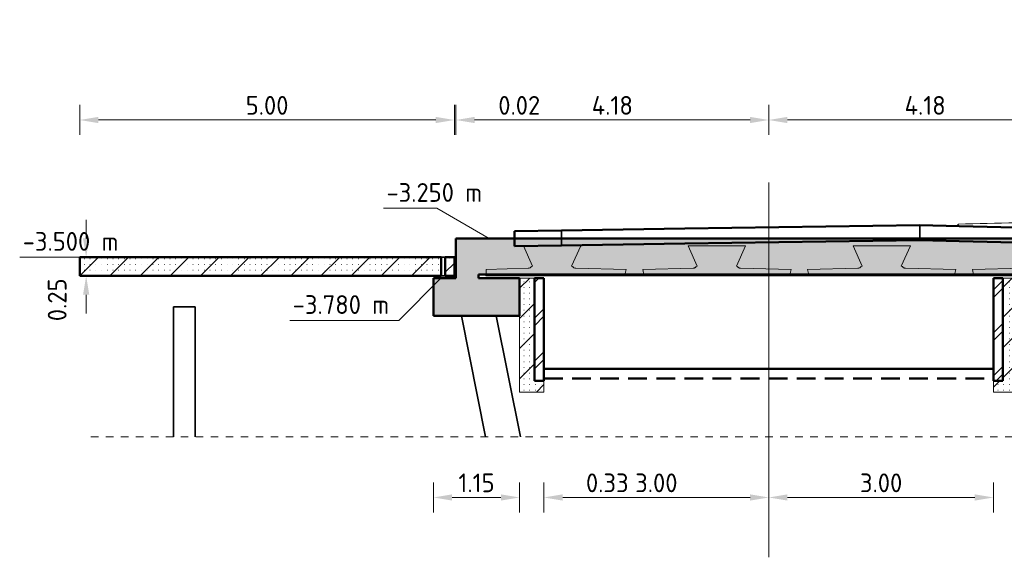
# Model space of a CAD drawing. Header units: metres. Extents: x 115954 to 115994, y 477007 to 477166.
# Tile 11 of 20: x 115961 to 115974, y 477105 to 477112. Entities that reach past the tile are written whole.
import ezdxf

# ---------------------------------------------------------------- set-up
doc = ezdxf.new("R2010")
doc.units = ezdxf.units.M
for name, pattern in [('DASHED2', [0.375, 0.25, -0.125]), ('XX-AFBREEK', [7, 4, -1, 1, -1]), ('XX-CENTER', [8, 5, -1, 1, -1])]:
    doc.linetypes.add(name, pattern=pattern)
doc.layers.get('Defpoints').update_dxf_attribs({"lineweight": 25})
for name, color, linetype, lineweight in [('G_IMPT', 8, 'Continuous', 18), ('N-CO-BC-BETONVORM-AD', 252, 'Continuous', 18), ('N-CO-BC-BETONVORM-AD-1', 252, 'Continuous', 35), ('N-CO-BC-BETONVORM-G', 50, 'Continuous', 13), ('N-CO-BC-BETONVORM-G-1', 50, 'Continuous', 18), ('N-CO-BC-BETONVORM-G-2', 50, 'Continuous', 35), ('N-CO-BC-BETONVORM-GD', 90, 'Continuous', 18), ('N-CO-BC-BETONVORM-GD-1', 90, 'Continuous', 50), ('N-WE-GW-WATERGANG_WATERLIJN-GD', 150, 'Continuous', 50), ('X-XX-AL-AFBREEKLIJN-G', 7, 'XX-AFBREEK', 18), ('X-XX-AL-CONSTRUCTIELIJN-G', 7, 'Continuous', 35), ('X-XX-AL-M', 7, 'Continuous', 18), ('X-XX-AL-VERWIJZING_DOORSNEDE-G-1', 7, 'XX-CENTER', 18), ('X-XX-AL-VERWIJZING_DOORSNEDE-M', 7, 'Continuous', 18)]:
    doc.layers.add(name, color=color, linetype=linetype, lineweight=lineweight)
doc.styles.add('NLCS-ISO-M100-T25', font='NLCS-ISO.ttf', dxfattribs={"height": 0.25})
doc.styles.add('NLCS-ISO_I', font='txt', dxfattribs={"height": 250})
doc.dimstyles.new('NLCS-M100-T25-PIJL_L2_H2', dxfattribs={"dimscale": 0.1, "dimtxt": 2.5, "dimasz": 2.5, "dimexe": 2, "dimexo": 2, "dimgap": 0.7, "dimtad": 1, "dimzin": 0, "dimdsep": 46, "dimtxsty": 'NLCS-ISO-M100-T25', "dimcen": 0, "dimdle": 2, "dimclrd": 256, "dimclre": 256, "dimclrt": 256, "dimazin": 0, "dimtfac": 1, "dimtdec": 3, "dimtofl": 0, "dimtmove": 0, "dimatfit": 3, "dimfxl": 2, "dimfxlon": 1, "dimtfillclr": 256, "dimtolj": 1, "dimtzin": 0, "dimlwd": -1, "dimlwe": -1, "dimarcsym": 0})
pattern_1 = [(45, (532535.8570000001, -4640), (-201.1577371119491, 201.1577371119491), []), (0, (532535.8570000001, -4640), (0, 76.2), [3.353, -72.847])]
pattern_2 = [(45, (115969.6482339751, 477107.9693963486), (-0.2873681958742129, 0.2873681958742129), []), (45, (115969.7498339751, 477107.9693963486), (-0.2873681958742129, 0.2873681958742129), [])]

# ---------------------------------------------------------------- blocks, each defined once
blk = doc.blocks.new('RHD_SC_Funderingspaal_Prefab_Betonpaal - 290x290 _Te Lood_-1082098-Section 2')
at = {"layer": 'N-CO-BC-BETONVORM-G-2'}
for p, q in [((526035.054877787, -4160.000000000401), (525745.0548777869, -4160.000000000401)), ((525745.0548777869, -5895.686632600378), (525745.0548777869, -4160.000000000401)), ((526035.054877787, -4160.000000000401), (526035.054877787, -5895.686632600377))]:
    blk.add_line(p, q, dxfattribs=at)
blk = doc.blocks.new('RHD_SC_Funderingspaal_Buisbaal_Staal - 457x6_0 _5 op 1_-1176727-Section 2')
at = {"layer": 'N-CO-BC-BETONVORM-G-2'}
for p, q in [((529588.0296860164, -4280.000000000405), (529911.1670125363, -5895.686632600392)), ((530377.2173960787, -5895.686632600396), (530054.0800695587, -4280.000000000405))]:
    blk.add_line(p, q, dxfattribs=at)
blk = doc.blocks.new('GM_SLD_Wegontwerp - BH5593-RHD-DO-ZZ-M3-N-000004_SLD_Wegontwerp_dwg-1131003-Section 2')
at = {"layer": 'G_IMPT'}
for p, q in [((536190.8701586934, -3086.063392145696), (536221.7684348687, -3057.866761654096)), ((537270.2479753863, -3033.866761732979), (536990.6020031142, -3039.681164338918)), ((537251.4401891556, -3111.421717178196), (537270.2479753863, -3033.866761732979)), ((537952.5098384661, -3048.052359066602), (537270.2479753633, -3033.866761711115)), ((537272.5436007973, -3033.866761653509), (537300.3191098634, -3033.866761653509)), ((537981.9287075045, -3048.038797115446), (537300.3191098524, -3033.866761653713)), ((538047.6829268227, -3050.505959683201), (537982.5809729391, -3048.052359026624)), ((538427.880230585, -3064.00535863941), (538375.3713355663, -3061.69015944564)), ((538429.7317865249, -3064.086996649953), (538427.8802305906, -3064.005358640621)), ((538432.9237460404, -3064.22773512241), (538429.7317865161, -3064.08699664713)), ((538490.4761564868, -3066.55478449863), (538432.9237460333, -3064.22773512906)), ((538525.5710148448, -3067.97379488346), (538490.4761564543, -3066.554784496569)), ((541630.7274633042, -3215.610717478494), (541773.8230683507, -3224.0137971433)), ((541773.8230683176, -3224.013797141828), (542047.197018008, -3239.067281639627)), ((542047.1970179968, -3239.067281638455), (542320.5709676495, -3253.120766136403)), ((542320.5709676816, -3253.120766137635), (542593.9449173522, -3266.174250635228)), ((542593.9449173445, -3266.174250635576), (542867.3188670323, -3278.227735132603)), ((542867.3188670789, -3278.227735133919), (543140.6928166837, -3289.281219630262)), ((541630.7274632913, -3415.610717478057), (541773.823068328, -3424.013797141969)), ((543140.6928167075, -3289.281219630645), (543220.1089178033, -3292.304848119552)), ((543220.1089178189, -3292.304848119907), (543245.9294794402, -3293.273319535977)), ((543220.1089177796, -3292.304848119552), (543220.1089177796, -3430.000000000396)), ((543245.9294794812, -3293.273319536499), (543286.4303145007, -3294.788702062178)), ((543245.929479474, -3293.273319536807), (543245.929479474, -3429.999938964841)), ((543286.4303145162, -3294.788702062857), (543287.2144320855, -3294.817993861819)), ((543286.4303144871, -3294.788702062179), (543286.4303144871, -3429.999938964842)), ((543287.2144320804, -3294.817993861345), (543313.8359307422, -3295.807498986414)), ((543287.2144320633, -3294.817993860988), (543287.2144320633, -3429.999938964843)), ((541773.8230683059, -3424.013797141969), (541881.6326594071, -3429.950390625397))]:
    blk.add_line(p, q, dxfattribs=at)
at = {"layer": 'G_IMPT', "flags": 128}
for points in [[(536974.8076254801, -3104.810161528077), (536975.5664359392, -3101.681164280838), (536990.6020031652, -3039.681164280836)], [(537933.1907620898, -3127.715647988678), (537937.4742712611, -3110.052359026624), (537952.5098384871, -3048.052359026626)], [(537954.2911513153, -3048.052359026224), (537967.5454056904, -3048.052359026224), (537982.5809729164, -3048.052359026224)], [(538367.7344668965, -3138.101301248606), (538343.9737583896, -3099.200094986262), (538318.7275159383, -3057.86676165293)], [(538442.0897814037, -3139.878403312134), (538428.2762665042, -3123.690159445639), (538375.3713355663, -3061.690159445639)], [(538495.494132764, -3141.154774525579), (538482.6367174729, -3126.086996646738), (538456.1842520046, -3095.086996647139), (538429.7317865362, -3064.08699664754)], [(538429.7317865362, -3064.08699664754), (538456.1842520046, -3095.086996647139), (538482.6367174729, -3126.086996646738), (538495.494132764, -3141.154774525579)], [(538429.7317865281, -3064.086996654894), (538456.1842519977, -3095.086996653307), (538482.6367174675, -3126.086996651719), (538495.4941327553, -3141.154774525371)], [(538495.4941327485, -3141.154774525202), (538482.6367174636, -3126.086996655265), (538456.1842519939, -3095.086996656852), (538429.7317865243, -3064.08699665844)]]:
    blk.add_lwpolyline(points, dxfattribs=at)
at = {"layer": 'G_IMPT'}
for points in [[(536990.6020031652, -3039.681164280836), (536734.3241470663, -3045.743030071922), (536478.0462909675, -3051.804895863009), (536221.7684348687, -3057.866761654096)], [(538318.7275159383, -3057.86676165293), (538196.6549567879, -3054.595294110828), (538074.5823976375, -3051.323826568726), (537952.5098384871, -3048.052359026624)], [(538375.3713355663, -3061.690159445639), (538356.4900623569, -3060.415693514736), (538337.6087891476, -3059.141227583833), (538318.7275159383, -3057.86676165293)]]:
    blk.add_open_spline(points, degree=3, dxfattribs=at)
at = {"layer": 'N-CO-BC-BETONVORM-G-2'}
for p, q in [((530925.2897150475, -3142.355334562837), (530925.2897150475, -3342.355334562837)), ((535705.0038224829, -3274.318297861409), (535705.0038224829, -3074.318297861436))]:
    blk.add_line(p, q, dxfattribs=at)
at = {"layer": 'N-CO-BC-BETONVORM-GD-1'}
for p, q in [((530925.2897150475, -3142.355334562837), (530299.0805011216, -3151.102172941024)), ((530299.0805011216, -3151.102172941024), (530299.0805010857, -3351.102172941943)), ((532571.4982332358, -3119.136215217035), (530925.2897150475, -3142.355334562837)), ((535705.0038224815, -3074.318297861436), (532571.4982332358, -3119.136215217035)), ((536229.4912544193, -3086.996999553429), (535705.0038224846, -3074.318297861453)), ((539887.4842755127, -3174.423527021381), (536229.4912544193, -3086.996999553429)), ((532571.4982331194, -3319.136215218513), (535705.0038224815, -3274.318297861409)), ((535705.0038224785, -3274.318297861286), (536229.4912544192, -3286.996999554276)), ((541630.7274633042, -3215.610717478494), (539887.4842755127, -3174.423527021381)), ((541630.7274632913, -3415.610717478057), (541630.7274633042, -3215.610717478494)), ((530299.0805010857, -3351.102172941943), (530925.2897150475, -3342.355334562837)), ((530925.2897150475, -3342.355334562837), (532571.4982331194, -3319.136215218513)), ((536229.4912544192, -3286.996999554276), (539887.4842752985, -3374.42352701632)), ((539887.4842752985, -3374.42352701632), (541630.7274632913, -3415.610717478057))]:
    blk.add_line(p, q, dxfattribs=at)
blk = doc.blocks.new('GM_SLD_Wegontwerp - GM_SLD_Wegontwerp-1131005-Section 2')
blk.add_blockref('GM_SLD_Wegontwerp - BH5593-RHD-DO-ZZ-M3-N-000004_SLD_Wegontwerp_dwg-1131003-Section 2', (0, 0))
blk = doc.blocks.new('CIB_GM_ADP1_Stootplaat_ROK_DYN - Type 1 D250 L5000-1132024-Section 2')
at = {"layer": 'N-CO-BC-BETONVORM-G-1'}
h = blk.add_hatch(dxfattribs=at)
h.set_pattern_fill('FP_1', color=256, style=0, pattern_type=2)
h.set_pattern_definition(pattern_1)
h.paths.add_polyline_path([(529495.0548777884, -3750.00000000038), (529495.0548777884, -3500.00000000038), (529372.5974276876, -3500.00000000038), (529372.5974276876, -3750.00000000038), (529401.2239677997, -3750.00000000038)], flags=0)
h.paths.add_polyline_path([(526928.1964929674, -3750.00000000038), (529317.5123278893, -3750.00000000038), (529317.5123278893, -3500.00000000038), (524495.0548777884, -3500.000000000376), (524495.0548777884, -3750.000000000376)], flags=0)
at = {"layer": 'N-CO-BC-BETONVORM-G-2'}
for p, q in [((529372.6907102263, -3500.000000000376), (529317.4190453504, -3500.000000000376)), ((529317.4190453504, -3750.000000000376), (529372.6907102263, -3750.000000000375))]:
    blk.add_line(p, q, dxfattribs=at)
at = {"layer": 'N-CO-BC-BETONVORM-GD-1'}
for p, q in [((529317.5123278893, -3500.000000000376), (524495.0548777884, -3500.000000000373)), ((524495.0548777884, -3500.000000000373), (524495.0548777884, -3750.000000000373)), ((529317.5123278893, -3750.000000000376), (529317.5123278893, -3500.000000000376)), ((529372.5974276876, -3500.000000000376), (529372.5974276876, -3750.000000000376)), ((529495.0548777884, -3500.000000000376), (529372.5974276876, -3500.000000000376)), ((529495.0548777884, -3750.000000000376), (529495.0548777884, -3500.000000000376)), ((524495.0548777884, -3750.000000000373), (529317.5123278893, -3750.000000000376)), ((529372.5974276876, -3750.000000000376), (529495.0548777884, -3750.000000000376))]:
    blk.add_line(p, q, dxfattribs=at)
blk = doc.blocks.new('Nieuwe landhoofden - Nieuwe landhoofden-1139905-Section 2')
at = {"layer": 'N-CO-BC-BETONVORM-G-1'}
h = blk.add_hatch(dxfattribs=at)
h.set_pattern_fill('FP_1', color=256, style=0, pattern_type=2)
h.set_pattern_definition(pattern_1)
h.paths.add_polyline_path([(536690.0548777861, -5300.000000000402), (537015.054877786, -5300.000000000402), (537015.054877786, -3780.000000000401), (536815.0548777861, -3780.000000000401), (536815.0548777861, -5150.000000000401), (536690.0548777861, -5150.000000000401)], flags=0)
at = {"layer": 'N-CO-BC-BETONVORM-GD'}
h = blk.add_hatch(dxfattribs=at)
h.set_pattern_fill('FP_1', color=256, style=0, pattern_type=2)
h.set_pattern_definition(pattern_1)
h.paths.add_polyline_path([(530461.0928855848, -5300.000000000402), (530690.0548777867, -5300.000000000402), (530690.0548777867, -5150.000000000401), (530565.0548777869, -5150.000000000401), (530565.0548777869, -3780.000000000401), (530365.0548777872, -3780.000000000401), (530365.0548777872, -5300.000000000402)], flags=0)
for p, q in [((530565.0548777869, -3780.000000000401), (530365.0548777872, -3780.000000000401)), ((530365.0548777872, -3780.000000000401), (530365.0548777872, -5300.000000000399)), ((530565.0548777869, -5150.000000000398), (530565.0548777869, -3780.000000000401)), ((537015.054877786, -3780.0000000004), (536815.0548777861, -3780.0000000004)), ((536815.0548777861, -3780.0000000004), (536815.0548777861, -5150.000000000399)), ((537015.054877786, -5300.0000000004), (537015.054877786, -3780.0000000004)), ((530690.0548777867, -5150.000000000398), (530565.0548777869, -5150.000000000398)), ((530690.0548777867, -5300.000000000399), (530690.0548777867, -5150.000000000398)), ((536815.0548777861, -5150.000000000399), (536690.0548777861, -5150.000000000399)), ((536690.0548777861, -5150.000000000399), (536690.0548777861, -5300.0000000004)), ((530365.0548777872, -5300.000000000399), (530690.0548777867, -5300.000000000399)), ((536690.0548777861, -5300.0000000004), (537015.054877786, -5300.0000000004))]:
    blk.add_line(p, q, dxfattribs=at)
blk = doc.blocks.new('CIB_DI_Afbreeklijn - Type 1-1140928-Section 2')
at = {"layer": 'X-XX-AL-AFBREEKLIJN-G'}
blk.add_line((543743.9472193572, -5895.686632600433), (524587.5030542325, -5895.68663260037), dxfattribs=at)
blk = doc.blocks.new('*D120')
at = {"layer": 'Defpoints', "color": 0, "transparency": 16777216}
for p in [(115966.3274318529, 477108.3293963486), (115967.4774318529, 477108.3293963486), (115967.4774318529, 477105.9048844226)]:
    blk.add_point(p, dxfattribs=at)
at = {"layer": 'X-XX-AL-VERWIJZING_DOORSNEDE-M', "transparency": 16777216}
for p, q in [((115966.3274318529, 477106.1048844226), (115966.3274318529, 477105.7048844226)), ((115967.4774318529, 477106.1048844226), (115967.4774318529, 477105.7048844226)), ((115966.5774318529, 477105.9048844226), (115967.2274318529, 477105.9048844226))]:
    blk.add_line(p, q, dxfattribs=at)
for points in [[(115966.5774318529, 477105.9465510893), (115966.5774318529, 477105.8632177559), (115966.3274318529, 477105.9048844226)], [(115967.2274318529, 477105.9465510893), (115967.2274318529, 477105.8632177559), (115967.4774318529, 477105.9048844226)]]:
    blk.add_solid(points, dxfattribs=at)
at = {"layer": 'X-XX-AL-VERWIJZING_DOORSNEDE-M', "transparency": 16777216, "insert": (115966.9024318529, 477106.0998844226), "char_height": 0.25, "width": 0.2346366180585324, "attachment_point": 5, "style": 'NLCS-ISO-M100-T25'}
blk.add_mtext('\\A1;1.15', dxfattribs=at)
blk = doc.blocks.new('*D121')
at = {"layer": 'Defpoints', "color": 0, "transparency": 16777216}
for p in [(115967.4774318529, 477108.3293963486), (115967.8024318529, 477107.4593963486), (115967.8024318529, 477105.9048844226)]:
    blk.add_point(p, dxfattribs=at)
at = {"layer": 'X-XX-AL-VERWIJZING_DOORSNEDE-M', "transparency": 16777216}
for p, q in [((115967.4774318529, 477106.1048844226), (115967.4774318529, 477105.7048844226)), ((115967.8024318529, 477106.1048844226), (115967.8024318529, 477105.7048844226)), ((115967.2274318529, 477105.9048844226), (115966.9774318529, 477105.9048844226)), ((115968.0524318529, 477105.9048844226), (115968.9924318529, 477105.9048844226))]:
    blk.add_line(p, q, dxfattribs=at)
for points in [[(115967.2274318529, 477105.9465510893), (115967.2274318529, 477105.8632177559), (115967.4774318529, 477105.9048844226)], [(115968.0524318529, 477105.9465510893), (115968.0524318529, 477105.8632177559), (115967.8024318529, 477105.9048844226)]]:
    blk.add_solid(points, dxfattribs=at)
at = {"layer": 'X-XX-AL-VERWIJZING_DOORSNEDE-M', "transparency": 16777216, "insert": (115968.6474318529, 477106.0998844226), "char_height": 0.25, "width": 0.2067036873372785, "attachment_point": 5, "style": 'NLCS-ISO-M100-T25'}
blk.add_mtext('\\A1;0.33', dxfattribs=at)
blk = doc.blocks.new('*D122')
at = {"layer": 'Defpoints', "color": 0, "transparency": 16777216}
for p in [(115967.8024318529, 477107.4593963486), (115970.8024318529, 477106.0463057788), (115970.8024318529, 477105.9048844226)]:
    blk.add_point(p, dxfattribs=at)
at = {"layer": 'X-XX-AL-VERWIJZING_DOORSNEDE-M', "transparency": 16777216}
for p, q in [((115967.8024318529, 477106.1048844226), (115967.8024318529, 477105.7048844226)), ((115968.0524318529, 477105.9048844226), (115970.5524318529, 477105.9048844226)), ((115970.8024318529, 477105.9048844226), (115970.8024318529, 477105.7048844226))]:
    blk.add_line(p, q, dxfattribs=at)
for points in [[(115968.0524318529, 477105.9465510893), (115968.0524318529, 477105.8632177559), (115967.8024318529, 477105.9048844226)], [(115970.5524318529, 477105.9465510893), (115970.5524318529, 477105.8632177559), (115970.8024318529, 477105.9048844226)]]:
    blk.add_solid(points, dxfattribs=at)
at = {"layer": 'X-XX-AL-VERWIJZING_DOORSNEDE-M', "transparency": 16777216, "insert": (115969.3024318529, 477106.0998844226), "char_height": 0.25, "width": 0.2756049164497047, "attachment_point": 5, "style": 'NLCS-ISO-M100-T25'}
blk.add_mtext('\\A1;3.00', dxfattribs=at)
blk = doc.blocks.new('*D123')
at = {"layer": 'Defpoints', "color": 0, "transparency": 16777216}
for p in [(115973.8024318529, 477107.4593963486), (115970.8024318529, 477106.0463057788), (115973.8024318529, 477105.9048844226)]:
    blk.add_point(p, dxfattribs=at)
at = {"layer": 'X-XX-AL-VERWIJZING_DOORSNEDE-M', "transparency": 16777216}
for p, q in [((115973.8024318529, 477106.1048844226), (115973.8024318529, 477105.7048844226)), ((115970.8024318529, 477105.9048844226), (115970.8024318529, 477105.7048844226)), ((115971.0524318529, 477105.9048844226), (115973.5524318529, 477105.9048844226))]:
    blk.add_line(p, q, dxfattribs=at)
for points in [[(115971.0524318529, 477105.9465510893), (115971.0524318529, 477105.8632177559), (115970.8024318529, 477105.9048844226)], [(115973.5524318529, 477105.9465510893), (115973.5524318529, 477105.8632177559), (115973.8024318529, 477105.9048844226)]]:
    blk.add_solid(points, dxfattribs=at)
at = {"layer": 'X-XX-AL-VERWIJZING_DOORSNEDE-M', "transparency": 16777216, "insert": (115972.3024318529, 477106.0998844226), "char_height": 0.25, "width": 0.2756049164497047, "attachment_point": 5, "style": 'NLCS-ISO-M100-T25'}
blk.add_mtext('\\A1;3.00', dxfattribs=at)
blk = doc.blocks.new('*D124')
at = {"layer": 'Defpoints', "color": 0, "transparency": 16777216}
for p in [(115974.1274318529, 477108.3293963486), (115973.8024318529, 477107.4593963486), (115974.1274318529, 477105.9048844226)]:
    blk.add_point(p, dxfattribs=at)
at = {"layer": 'X-XX-AL-VERWIJZING_DOORSNEDE-M', "transparency": 16777216}
for p, q in [((115973.8024318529, 477106.1048844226), (115973.8024318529, 477105.7048844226)), ((115974.1274318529, 477106.1048844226), (115974.1274318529, 477105.7048844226)), ((115973.5524318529, 477105.9048844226), (115973.3024318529, 477105.9048844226)), ((115974.3774318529, 477105.9048844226), (115975.3174318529, 477105.9048844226))]:
    blk.add_line(p, q, dxfattribs=at)
for points in [[(115973.5524318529, 477105.9465510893), (115973.5524318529, 477105.8632177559), (115973.8024318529, 477105.9048844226)], [(115974.3774318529, 477105.9465510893), (115974.3774318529, 477105.8632177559), (115974.1274318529, 477105.9048844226)]]:
    blk.add_solid(points, dxfattribs=at)
at = {"layer": 'X-XX-AL-VERWIJZING_DOORSNEDE-M', "transparency": 16777216, "insert": (115974.9724318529, 477106.0998844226), "char_height": 0.25, "width": 0.2067036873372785, "attachment_point": 5, "style": 'NLCS-ISO-M100-T25'}
blk.add_mtext('\\A1;0.33', dxfattribs=at)
blk = doc.blocks.new('*D127')
at = {"layer": 'Defpoints', "color": 0, "transparency": 16777216}
for p in [(115966.6074318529, 477110.9394445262), (115961.6074318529, 477109.1093963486), (115966.6074318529, 477109.1093963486)]:
    blk.add_point(p, dxfattribs=at)
at = {"layer": 'X-XX-AL-VERWIJZING_DOORSNEDE-M', "transparency": 16777216}
for p, q in [((115961.6074318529, 477110.7394445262), (115961.6074318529, 477111.1394445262)), ((115966.6074318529, 477110.7394445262), (115966.6074318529, 477111.1394445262)), ((115961.8574318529, 477110.9394445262), (115966.3574318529, 477110.9394445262))]:
    blk.add_line(p, q, dxfattribs=at)
for points in [[(115961.8574318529, 477110.9811111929), (115961.8574318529, 477110.8977778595), (115961.6074318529, 477110.9394445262)], [(115966.3574318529, 477110.9811111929), (115966.3574318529, 477110.8977778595), (115966.6074318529, 477110.9394445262)]]:
    blk.add_solid(points, dxfattribs=at)
at = {"layer": 'X-XX-AL-VERWIJZING_DOORSNEDE-M', "transparency": 16777216, "insert": (115964.1074318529, 477111.1344445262), "char_height": 0.25, "width": 0.2756049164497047, "attachment_point": 5, "style": 'NLCS-ISO-M100-T25'}
blk.add_mtext('\\A1;5.00', dxfattribs=at)
blk = doc.blocks.new('*D128')
at = {"layer": 'Defpoints', "color": 0, "transparency": 16777216}
for p in [(115966.6274318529, 477110.9394445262), (115966.6274318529, 477109.2293963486), (115966.6074318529, 477109.1093963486)]:
    blk.add_point(p, dxfattribs=at)
at = {"layer": 'X-XX-AL-VERWIJZING_DOORSNEDE-M', "transparency": 16777216}
for p, q in [((115966.6074318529, 477110.7394445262), (115966.6074318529, 477111.1394445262)), ((115966.6274318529, 477110.7394445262), (115966.6274318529, 477111.1394445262)), ((115966.3574318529, 477110.9394445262), (115966.1074318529, 477110.9394445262)), ((115966.8774318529, 477110.9394445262), (115967.8174318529, 477110.9394445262))]:
    blk.add_line(p, q, dxfattribs=at)
for points in [[(115966.3574318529, 477110.9811111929), (115966.3574318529, 477110.8977778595), (115966.6074318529, 477110.9394445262)], [(115966.8774318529, 477110.9811111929), (115966.8774318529, 477110.8977778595), (115966.6274318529, 477110.9394445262)]]:
    blk.add_solid(points, dxfattribs=at)
at = {"layer": 'X-XX-AL-VERWIJZING_DOORSNEDE-M', "transparency": 16777216, "insert": (115967.4724318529, 477111.1344445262), "char_height": 0.25, "width": 0.1378024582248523, "attachment_point": 5, "style": 'NLCS-ISO-M100-T25'}
blk.add_mtext('\\A1;0.02', dxfattribs=at)
blk = doc.blocks.new('*D129')
at = {"layer": 'Defpoints', "color": 0, "transparency": 16777216}
for p in [(115970.8024318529, 477112.2769890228), (115970.8024318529, 477110.9394445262), (115966.6274318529, 477109.2293963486)]:
    blk.add_point(p, dxfattribs=at)
at = {"layer": 'X-XX-AL-VERWIJZING_DOORSNEDE-M', "transparency": 16777216}
for p, q in [((115966.6274318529, 477110.7394445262), (115966.6274318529, 477111.1394445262)), ((115970.8024318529, 477111.1394445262), (115970.8024318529, 477110.7394445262)), ((115966.8774318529, 477110.9394445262), (115970.5524318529, 477110.9394445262))]:
    blk.add_line(p, q, dxfattribs=at)
for points in [[(115966.8774318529, 477110.9811111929), (115966.8774318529, 477110.8977778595), (115966.6274318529, 477110.9394445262)], [(115970.5524318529, 477110.9811111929), (115970.5524318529, 477110.8977778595), (115970.8024318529, 477110.9394445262)]]:
    blk.add_solid(points, dxfattribs=at)
at = {"layer": 'X-XX-AL-VERWIJZING_DOORSNEDE-M', "transparency": 16777216, "insert": (115968.7149318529, 477111.1344445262), "char_height": 0.25, "width": 0.2644317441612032, "attachment_point": 5, "style": 'NLCS-ISO-M100-T25'}
blk.add_mtext('\\A1;4.18', dxfattribs=at)
blk = doc.blocks.new('*D130')
at = {"layer": 'Defpoints', "color": 0, "transparency": 16777216}
for p in [(115970.8024318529, 477112.2769890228), (115974.9774318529, 477110.9394445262), (115974.9774318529, 477109.2293963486)]:
    blk.add_point(p, dxfattribs=at)
at = {"layer": 'X-XX-AL-VERWIJZING_DOORSNEDE-M', "transparency": 16777216}
for p, q in [((115970.8024318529, 477111.1394445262), (115970.8024318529, 477110.7394445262)), ((115974.9774318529, 477110.7394445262), (115974.9774318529, 477111.1394445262)), ((115971.0524318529, 477110.9394445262), (115974.7274318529, 477110.9394445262))]:
    blk.add_line(p, q, dxfattribs=at)
for points in [[(115971.0524318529, 477110.9811111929), (115971.0524318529, 477110.8977778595), (115970.8024318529, 477110.9394445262)], [(115974.7274318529, 477110.9811111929), (115974.7274318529, 477110.8977778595), (115974.9774318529, 477110.9394445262)]]:
    blk.add_solid(points, dxfattribs=at)
at = {"layer": 'X-XX-AL-VERWIJZING_DOORSNEDE-M', "transparency": 16777216, "insert": (115972.8899318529, 477111.1344445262), "char_height": 0.25, "width": 0.2644317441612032, "attachment_point": 5, "style": 'NLCS-ISO-M100-T25'}
blk.add_mtext('\\A1;4.18', dxfattribs=at)
blk = doc.blocks.new('*D132')
at = {"layer": 'Defpoints', "color": 0, "transparency": 16777216}
for p in [(115961.607431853, 477109.1093963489), (115961.607431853, 477108.8593963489), (115961.6926545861, 477108.8593963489)]:
    blk.add_point(p, dxfattribs=at)
at = {"layer": 'X-XX-AL-VERWIJZING_DOORSNEDE-M', "transparency": 16777216}
for p, q in [((115961.6926545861, 477109.3593963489), (115961.6926545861, 477109.6093963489)), ((115961.6926545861, 477109.1093963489), (115961.8926545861, 477109.1093963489)), ((115961.6926545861, 477108.8593963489), (115961.8926545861, 477108.8593963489)), ((115961.6926545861, 477108.6093963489), (115961.6926545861, 477108.3593963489))]:
    blk.add_line(p, q, dxfattribs=at)
for points in [[(115961.6509879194, 477109.3593963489), (115961.7343212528, 477109.3593963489), (115961.6926545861, 477109.1093963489)], [(115961.6509879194, 477108.6093963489), (115961.7343212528, 477108.6093963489), (115961.6926545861, 477108.8593963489)]]:
    blk.add_solid(points, dxfattribs=at)
at = {"layer": 'X-XX-AL-VERWIJZING_DOORSNEDE-M', "transparency": 16777216, "insert": (115961.1809879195, 477108.2560445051), "char_height": 0.25, "width": 0.2067036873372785, "attachment_point": 1, "rotation": 89.99999999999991, "line_spacing_factor": 1.135194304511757, "style": 'NLCS-ISO-M100-T25'}
blk.add_mtext('\\A1;0.25', dxfattribs=at)

msp = doc.modelspace()

# ---------------------------------------------------------------- hatches: boundary and pattern name
at = {"layer": 'N-CO-BC-BETONVORM-AD'}
h = msp.add_hatch(dxfattribs=at)
h.set_pattern_fill('FP_2', color=256, scale=0.001, style=0, pattern_type=2)
h.set_pattern_definition(pattern_2)
h.paths.add_polyline_path([(115967.6774318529, 477107.4593963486), (115967.8024318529, 477107.4593963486), (115967.8024318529, 477108.8293963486), (115967.6774318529, 477108.8293963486), (115967.6774318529, 477108.3020875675)], flags=0)
h = msp.add_hatch(dxfattribs=at)
h.set_pattern_fill('FP_2', color=256, scale=0.001, style=0, pattern_type=2)
h.set_pattern_definition(pattern_2)
h.paths.add_polyline_path([(115973.8024318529, 477107.4593963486), (115973.9274318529, 477107.4593963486), (115973.9274318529, 477108.8293963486), (115973.8024318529, 477108.8293963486), (115973.8024318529, 477108.3020875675)], flags=0)
at = {"layer": 'N-CO-BC-BETONVORM-AD-1'}
msp.add_hatch(color=256, dxfattribs=at).paths.add_polyline_path([(115971.0180438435, 477108.8793963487), (115974.9774318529, 477108.8793963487), (115974.9774318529, 477109.3593963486), (115966.6274318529, 477109.3593963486), (115966.6274318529, 477109.2293963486), (115966.9274318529, 477109.2293963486), (115966.9274318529, 477108.8793963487), (115970.9297214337, 477108.8793963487)], flags=0)
at = {"layer": 'N-CO-BC-BETONVORM-G'}
msp.add_hatch(color=256, dxfattribs=at).paths.add_polyline_path([(115966.3274318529, 477108.3293963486), (115967.4774318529, 477108.3293963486), (115967.4774318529, 477108.8293963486), (115966.9274318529, 477108.8293963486), (115966.9274318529, 477109.2293963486), (115966.6274318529, 477109.2293963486), (115966.6274318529, 477108.8293963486), (115966.3274318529, 477108.8293963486), (115966.3274318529, 477108.6267458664)], flags=0)

# ---------------------------------------------------------------- linework, layer by layer
at = {"layer": 'N-CO-BC-BETONVORM-G-1'}
for p, q in [((115967.0272652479, 477108.8793963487), (115967.0272652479, 477108.8726437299)), ((115967.0272652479, 477108.8593963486), (115967.0315913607, 477108.8593963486)), ((115968.8534909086, 477108.8593963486), (115969.1668751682, 477108.8593963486)), ((115971.0535201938, 477108.8593963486), (115971.3669044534, 477108.8593963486)), ((115973.2535494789, 477108.8593963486), (115973.5669337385, 477108.8593963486))]:
    msp.add_line(p, q, dxfattribs=at)
at = {"layer": 'N-CO-BC-BETONVORM-G-1', "flags": 128}
for points in [[(115967.0272652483, 477108.8726436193), (115967.0272652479, 477108.8691207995), (115967.0272652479, 477108.865906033)], [(115967.0272652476, 477108.8659059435), (115967.0272652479, 477108.8631872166), (115967.0272652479, 477108.8611231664)], [(115967.0272652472, 477108.8611230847), (115967.0272652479, 477108.8598344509), (115967.0272652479, 477108.8593963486)]]:
    msp.add_lwpolyline(points, dxfattribs=at)
at = {"layer": 'N-CO-BC-BETONVORM-GD'}
for p, q in [((115968.2925032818, 477109.2593963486), (115967.52783351, 477109.2593963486)), ((115967.52783351, 477109.2593963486), (115967.6491921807, 477108.9893733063)), ((115968.1711446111, 477108.9893733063), (115968.2925032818, 477109.2593963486)), ((115970.4925325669, 477109.2593963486), (115969.7278627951, 477109.2593963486)), ((115969.7278627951, 477109.2593963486), (115969.8492214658, 477108.9893733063)), ((115970.3711738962, 477108.9893733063), (115970.4925325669, 477109.2593963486)), ((115972.692561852, 477109.2593963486), (115971.9278920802, 477109.2593963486)), ((115971.9278920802, 477109.2593963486), (115972.0492507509, 477108.9893733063)), ((115972.5712031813, 477108.9893733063), (115972.692561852, 477109.2593963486)), ((115967.5928405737, 477108.9628257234), (115967.031595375, 477108.9474491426)), ((115967.031595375, 477108.9474491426), (115967.031595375, 477108.8593963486)), ((115967.6491921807, 477108.9893733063), (115967.6296788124, 477108.987180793)), ((115968.1906579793, 477108.987180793), (115968.1711446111, 477108.9893733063)), ((115968.9001683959, 477108.9443963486), (115968.227496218, 477108.9628257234)), ((115968.8832854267, 477108.8726437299), (115968.9001683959, 477108.9443963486)), ((115969.7928698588, 477108.9628257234), (115969.120197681, 477108.9443963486)), ((115969.120197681, 477108.9443963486), (115969.1370806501, 477108.8726437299)), ((115969.8492214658, 477108.9893733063), (115969.8297080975, 477108.987180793)), ((115970.3906872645, 477108.987180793), (115970.3711738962, 477108.9893733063)), ((115971.100197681, 477108.9443963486), (115970.4275255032, 477108.9628257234)), ((115971.0833147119, 477108.8726437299), (115971.100197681, 477108.9443963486)), ((115971.992899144, 477108.9628257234), (115971.3202269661, 477108.9443963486)), ((115971.3202269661, 477108.9443963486), (115971.3371099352, 477108.8726437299)), ((115972.0492507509, 477108.9893733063), (115972.0297373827, 477108.987180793)), ((115972.5907165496, 477108.987180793), (115972.5712031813, 477108.9893733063)), ((115973.3002269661, 477108.9443963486), (115972.6275547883, 477108.9628257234)), ((115973.283343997, 477108.8726437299), (115973.3002269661, 477108.9443963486)), ((115974.1929284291, 477108.9628257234), (115973.5202562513, 477108.9443963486)), ((115973.5202562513, 477108.9443963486), (115973.5371392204, 477108.8726437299)), ((115967.031595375, 477108.8593963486), (115968.8534909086, 477108.8593963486)), ((115969.1668751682, 477108.8593963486), (115971.0535201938, 477108.8593963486)), ((115971.3669044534, 477108.8593963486), (115973.2535494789, 477108.8593963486)), ((115973.5669337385, 477108.8593963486), (115974.5732683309, 477108.8593963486))]:
    msp.add_line(p, q, dxfattribs=at)
at = {"layer": 'N-CO-BC-BETONVORM-GD', "flags": 128}
for points in [[(115967.6296788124, 477108.987180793), (115967.6306072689, 477108.9837421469), (115967.6303330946, 477108.9802750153), (115967.6288645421, 477108.976883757), (115967.6262458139, 477108.9736704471), (115967.6225557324, 477108.9707318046), (115967.6179053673, 477108.9681562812), (115967.612434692, 477108.9660213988), (115967.6063083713, 477108.9643914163), (115967.599710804, 477108.9633153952), (115967.5928405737, 477108.9628257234)], [(115968.227496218, 477108.9628257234), (115968.2206259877, 477108.9633153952), (115968.2140284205, 477108.9643914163), (115968.2079020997, 477108.9660213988), (115968.2024314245, 477108.9681562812), (115968.1977810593, 477108.9707318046), (115968.1940909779, 477108.9736704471), (115968.1914722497, 477108.976883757), (115968.1900036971, 477108.9802750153), (115968.1897295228, 477108.9837421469), (115968.1906579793, 477108.987180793)], [(115969.8297080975, 477108.987180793), (115969.830636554, 477108.9837421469), (115969.8303623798, 477108.9802750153), (115969.8288938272, 477108.976883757), (115969.826275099, 477108.9736704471), (115969.8225850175, 477108.9707318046), (115969.8179346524, 477108.9681562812), (115969.8124639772, 477108.9660213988), (115969.8063376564, 477108.9643914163), (115969.7997400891, 477108.9633153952), (115969.7928698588, 477108.9628257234)], [(115970.4275255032, 477108.9628257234), (115970.4206552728, 477108.9633153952), (115970.4140577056, 477108.9643914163), (115970.4079313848, 477108.9660213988), (115970.4024607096, 477108.9681562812), (115970.3978103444, 477108.9707318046), (115970.394120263, 477108.9736704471), (115970.3915015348, 477108.976883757), (115970.3900329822, 477108.9802750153), (115970.389758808, 477108.9837421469), (115970.3906872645, 477108.987180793)], [(115972.0297373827, 477108.987180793), (115972.0306658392, 477108.9837421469), (115972.0303916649, 477108.9802750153), (115972.0289231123, 477108.976883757), (115972.0263043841, 477108.9736704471), (115972.0226143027, 477108.9707318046), (115972.0179639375, 477108.9681562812), (115972.0124932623, 477108.9660213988), (115972.0063669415, 477108.9643914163), (115971.9997693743, 477108.9633153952), (115971.992899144, 477108.9628257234)], [(115972.6275547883, 477108.9628257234), (115972.620684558, 477108.9633153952), (115972.6140869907, 477108.9643914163), (115972.60796067, 477108.9660213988), (115972.6024899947, 477108.9681562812), (115972.5978396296, 477108.9707318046), (115972.5941495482, 477108.9736704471), (115972.5915308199, 477108.976883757), (115972.5900622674, 477108.9802750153), (115972.5897880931, 477108.9837421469), (115972.5907165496, 477108.987180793)], [(115968.8544468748, 477108.859404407), (115968.8589122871, 477108.8596433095), (115968.8641551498, 477108.8603760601), (115968.8690468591, 477108.8615704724), (115968.8734263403, 477108.8631872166), (115968.8771493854, 477108.8651730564), (115968.8800934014, 477108.8674626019), (115968.8821614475, 477108.8699804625), (115968.8832854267, 477108.8726437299)], [(115969.1370806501, 477108.8726437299), (115969.1382046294, 477108.8699804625), (115969.1402726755, 477108.8674626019), (115969.1432166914, 477108.8651730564), (115969.1469397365, 477108.8631872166), (115969.1513192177, 477108.8615704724), (115969.1562109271, 477108.8603760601), (115969.1614537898, 477108.8596433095), (115969.1659192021, 477108.859404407)], [(115971.0544761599, 477108.859404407), (115971.0589415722, 477108.8596433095), (115971.0641844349, 477108.8603760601), (115971.0690761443, 477108.8615704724), (115971.0734556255, 477108.8631872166), (115971.0771786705, 477108.8651730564), (115971.0801226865, 477108.8674626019), (115971.0821907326, 477108.8699804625), (115971.0833147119, 477108.8726437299)], [(115971.3371099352, 477108.8726437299), (115971.3382339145, 477108.8699804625), (115971.3403019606, 477108.8674626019), (115971.3432459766, 477108.8651730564), (115971.3469690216, 477108.8631872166), (115971.3513485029, 477108.8615704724), (115971.3562402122, 477108.8603760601), (115971.3614830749, 477108.8596433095), (115971.3659484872, 477108.859404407)], [(115973.2545054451, 477108.859404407), (115973.2589708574, 477108.8596433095), (115973.2642137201, 477108.8603760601), (115973.2691054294, 477108.8615704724), (115973.2734849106, 477108.8631872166), (115973.2772079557, 477108.8651730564), (115973.2801519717, 477108.8674626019), (115973.2822200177, 477108.8699804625), (115973.283343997, 477108.8726437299)], [(115973.5371392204, 477108.8726437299), (115973.5382631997, 477108.8699804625), (115973.5403312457, 477108.8674626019), (115973.5432752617, 477108.8651730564), (115973.5469983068, 477108.8631872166), (115973.551377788, 477108.8615704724), (115973.5562694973, 477108.8603760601), (115973.56151236, 477108.8596433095), (115973.5659777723, 477108.859404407)]]:
    msp.add_lwpolyline(points, dxfattribs=at)
at = {"layer": 'N-CO-BC-BETONVORM-GD-1'}
for p, q in [((115974.9774318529, 477109.3593963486), (115966.6274318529, 477109.3593963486)), ((115966.6274318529, 477109.3593963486), (115966.6274318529, 477109.2293963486)), ((115966.6274318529, 477109.2293963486), (115966.6274318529, 477108.8293963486)), ((115966.9274318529, 477108.8293963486), (115966.9274318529, 477108.8793963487)), ((115966.9274318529, 477108.8793963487), (115974.6774318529, 477108.8793963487)), ((115966.6274318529, 477108.8293963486), (115966.3274318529, 477108.8293963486)), ((115966.3274318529, 477108.8293963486), (115966.3274318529, 477108.3293963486)), ((115967.4774318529, 477108.8293963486), (115966.9274318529, 477108.8293963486)), ((115967.4774318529, 477108.3293963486), (115967.4774318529, 477108.8293963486)), ((115967.6774318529, 477108.8293963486), (115967.6774318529, 477107.4593963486)), ((115967.8024318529, 477108.8293963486), (115967.6774318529, 477108.8293963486)), ((115967.8024318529, 477107.4593963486), (115967.8024318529, 477108.8293963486)), ((115973.9274318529, 477108.8293963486), (115973.8024318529, 477108.8293963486)), ((115973.8024318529, 477108.8293963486), (115973.8024318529, 477107.4593963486)), ((115973.9274318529, 477107.4593963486), (115973.9274318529, 477108.8293963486)), ((115966.3274318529, 477108.3293963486), (115967.4774318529, 477108.3293963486)), ((115967.6774318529, 477107.4593963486), (115967.8024318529, 477107.4593963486)), ((115973.8024318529, 477107.4593963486), (115973.9274318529, 477107.4593963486))]:
    msp.add_line(p, q, dxfattribs=at)
at = {"layer": 'N-WE-GW-WATERGANG_WATERLIJN-GD'}
msp.add_line((115967.8024318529, 477107.6193963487), (115973.8024318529, 477107.6193963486), dxfattribs=at)
at = {"layer": 'N-WE-GW-WATERGANG_WATERLIJN-GD', "linetype": 'DASHED2'}
msp.add_line((115967.8024318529, 477107.4893963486), (115973.8024318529, 477107.4893963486), dxfattribs=at)
at = {"layer": 'X-XX-AL-M'}
for p, q in [((115966.3748338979, 477109.7621067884), (115965.6602994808, 477109.7621067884)), ((115967.0723488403, 477109.3593963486), (115966.3748338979, 477109.7621067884)), ((115961.5614157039, 477109.1093963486), (115960.8056979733, 477109.1093963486)), ((115961.9199679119, 477109.1093963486), (115961.5614157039, 477109.1093963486)), ((115966.4264985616, 477108.8293963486), (115965.8638998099, 477108.2667975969)), ((115965.8638998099, 477108.2667975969), (115964.409914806, 477108.2667975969))]:
    msp.add_line(p, q, dxfattribs=at)
at = {"layer": 'X-XX-AL-VERWIJZING_DOORSNEDE-G-1'}
msp.add_line((115970.8024318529, 477110.1072288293), (115970.8024318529, 477105.0401963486), dxfattribs=at)

# ---------------------------------------------------------------- block references
at = {"layer": 'N-CO-BC-BETONVORM-G-1', "xscale": 0.001, "yscale": 0.001, "zscale": 0.001}
msp.add_blockref('Nieuwe landhoofden - Nieuwe landhoofden-1139905-Section 2', (115437.1123769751, 477112.6093963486), dxfattribs=at)
at = {"layer": 'N-CO-BC-BETONVORM-G-2', "xscale": 0.001, "yscale": 0.001, "zscale": 0.001}
for name in ['GM_SLD_Wegontwerp - GM_SLD_Wegontwerp-1131005-Section 2', 'CIB_GM_ADP1_Stootplaat_ROK_DYN - Type 1 D250 L5000-1132024-Section 2', 'RHD_SC_Funderingspaal_Prefab_Betonpaal - 290x290 _Te Lood_-1082098-Section 2', 'RHD_SC_Funderingspaal_Buisbaal_Staal - 457x6_0 _5 op 1_-1176727-Section 2']:
    msp.add_blockref(name, (115437.1123769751, 477112.6093963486), dxfattribs=at)
at = {"layer": 'X-XX-AL-CONSTRUCTIELIJN-G', "xscale": 0.001, "yscale": 0.001, "zscale": 0.001}
msp.add_blockref('CIB_DI_Afbreeklijn - Type 1-1140928-Section 2', (115437.1123769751, 477112.6093963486), dxfattribs=at)

# ---------------------------------------------------------------- texts
at = {"layer": 'X-XX-AL-M', "char_height": 0.2500000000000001, "attachment_point": 1, "line_spacing_factor": 1.135194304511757, "style": 'NLCS-ISO_I'}
for s, insert, width in [('-3.250 m', (115965.7010150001, 477110.0977864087), 1.582282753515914), ('-3.500 m', (115960.8464134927, 477109.4450759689), 1.582282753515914), ('-3.780 m', (115964.4493769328, 477108.6024772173), 1.585290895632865)]:
    msp.add_mtext(s, dxfattribs=dict(at, insert=insert, width=width))

# ---------------------------------------------------------------- dimensions: what is measured, and where the dimension line sits
at = {"layer": 'X-XX-AL-VERWIJZING_DOORSNEDE-M'}
for base, p1, p2, picture, middle in [((115970.8024318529, 477110.9394445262), (115966.6274318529, 477109.2293963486), (115970.8024318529, 477112.2769890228), '*D129', (115968.7149318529, 477111.1344445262)), ((115974.9774318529, 477110.9394445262), (115970.8024318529, 477112.2769890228), (115974.9774318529, 477109.2293963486), '*D130', (115972.8899318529, 477111.1344445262)), ((115966.6074318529, 477110.9394445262), (115961.6074318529, 477109.1093963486), (115966.6074318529, 477109.1093963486), '*D127', (115964.1074318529, 477111.1344445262)), ((115966.6274318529, 477110.9394445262), (115966.6074318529, 477109.1093963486), (115966.6274318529, 477109.2293963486), '*D128', (115967.4724318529, 477111.1344445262)), ((115967.4774318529, 477105.9048844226), (115966.3274318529, 477108.3293963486), (115967.4774318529, 477108.3293963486), '*D120', (115966.9024318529, 477106.0998844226)), ((115967.8024318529, 477105.9048844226), (115967.4774318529, 477108.3293963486), (115967.8024318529, 477107.4593963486), '*D121', (115968.6474318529, 477106.0998844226)), ((115974.1274318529, 477105.9048844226), (115973.8024318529, 477107.4593963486), (115974.1274318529, 477108.3293963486), '*D124', (115974.9724318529, 477106.0998844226)), ((115970.8024318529, 477105.9048844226), (115967.8024318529, 477107.4593963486), (115970.8024318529, 477106.0463057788), '*D122', (115969.3024318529, 477106.0998844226)), ((115973.8024318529, 477105.9048844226), (115970.8024318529, 477106.0463057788), (115973.8024318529, 477107.4593963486), '*D123', (115972.3024318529, 477106.0998844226))]:
    dim = msp.add_linear_dim(base=base, p1=p1, p2=p2, dimstyle='NLCS-M100-T25-PIJL_L2_H2', dxfattribs=at)
    dim.commit()
    dim.dimension.update_dxf_attribs({"geometry": picture, "text_midpoint": middle})
dim = msp.add_linear_dim(base=(115961.6926545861, 477108.8593963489), p1=(115961.6074318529, 477109.1093963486), p2=(115961.6074318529, 477108.8593963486), angle=90, dimstyle='NLCS-M100-T25-PIJL_L2_H2', dxfattribs=at)
dim.commit()
dim.dimension.update_dxf_attribs({"geometry": '*D132', "text_midpoint": (115961.3476545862, 477108.3593963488), "dimtype": 160, "text_rotation": 89.99999999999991})

doc.saveas('drawing.dxf')
